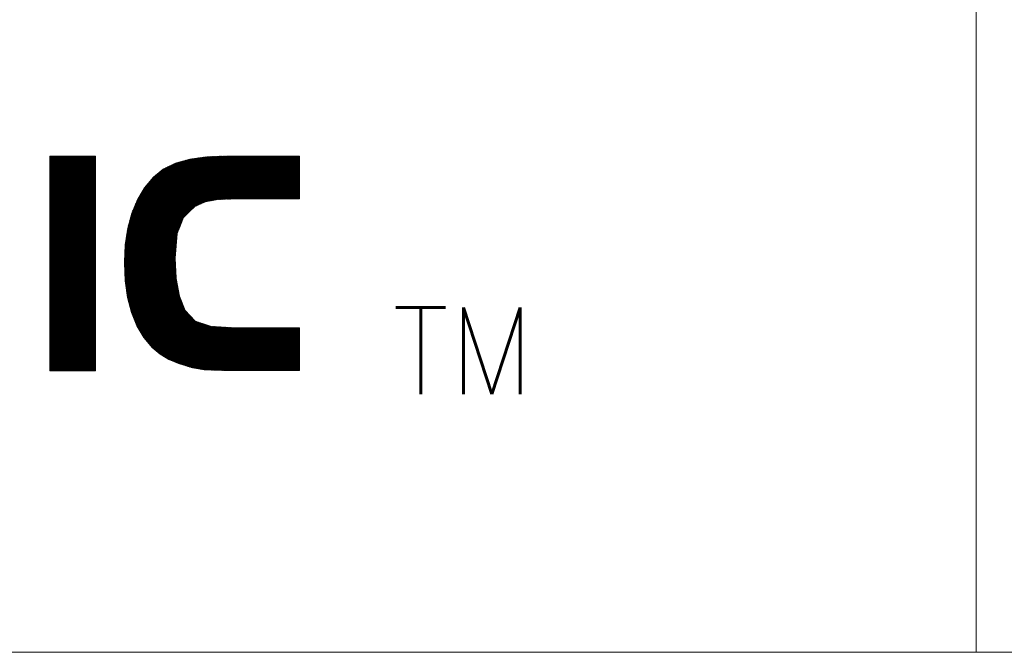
# Model space of a CAD drawing. Header units: millimetres. Extents: x 4 to 415, y -8563 to 292.
# Tile 199 of 256: x 273 to 296, y 5 to 20. Entities that reach past the tile are written whole.
import ezdxf

# ---------------------------------------------------------------- set-up
doc = ezdxf.new("R2010")
doc.units = ezdxf.units.MM
doc.layers.add('256', color=7, linetype='Continuous')
doc.styles.add('blockfont', font='simplex.shx')

# ---------------------------------------------------------------- blocks, each defined once
blk = doc.blocks.new('HATCH9')
at = {"color": 5, "lineweight": 13}
for p, q in [((275.301735, 14.024752), (277.765933, 16.48895)), ((275.301761, 14.01247), (277.778241, 16.48895)), ((275.302282, 14.000682), (277.790549, 16.48895)), ((275.302317, 14.037642), (277.753625, 16.48895)), ((275.302803, 13.988895), (277.802858, 16.48895)), ((275.302898, 14.050531), (277.741317, 16.48895)), ((275.303324, 13.977108), (277.815166, 16.48895)), ((275.303479, 14.06342), (277.729009, 16.48895)), ((275.303845, 13.965321), (277.827474, 16.48895)), ((275.30406, 14.07631), (277.7167, 16.48895)), ((275.304366, 13.953534), (277.839782, 16.48895)), ((275.304642, 14.089199), (277.704392, 16.48895)), ((275.304887, 13.941746), (277.85209, 16.48895)), ((275.305223, 14.102089), (277.692084, 16.48895)), ((275.305408, 13.929959), (277.864398, 16.48895)), ((275.305804, 14.114978), (277.679776, 16.48895)), ((275.305929, 13.918172), (277.876707, 16.48895)), ((275.306385, 14.127868), (277.667468, 16.48895)), ((275.30645, 13.906385), (277.889015, 16.48895)), ((275.306967, 14.140757), (277.654853, 16.488644)), ((275.306971, 13.894598), (277.901323, 16.48895)), ((275.307491, 13.88281), (277.913631, 16.48895)), ((275.307548, 14.153646), (277.642037, 16.488136)), ((275.308012, 13.871023), (277.925939, 16.48895)), ((275.308129, 14.166536), (277.629221, 16.487628)), ((275.308533, 13.859236), (277.938247, 16.48895)), ((275.30871, 14.179425), (277.616405, 16.48712)), ((275.309054, 13.847449), (277.950555, 16.48895)), ((275.309292, 14.192315), (277.603589, 16.486612)), ((275.309575, 13.835662), (277.962864, 16.48895)), ((275.309873, 14.205204), (277.590773, 16.486104)), ((275.310096, 13.823875), (277.975172, 16.48895)), ((275.310454, 14.218094), (277.577957, 16.485596)), ((275.310617, 13.812087), (277.98748, 16.48895)), ((275.311035, 14.230983), (277.56514, 16.485088)), ((275.311138, 13.8003), (277.999788, 16.48895)), ((275.311617, 14.243872), (277.552324, 16.48458)), ((275.311659, 13.788513), (278.012096, 16.48895)), ((275.31218, 13.776726), (278.024404, 16.48895)), ((275.312198, 14.256762), (277.539508, 16.484072)), ((275.312701, 13.764939), (278.036713, 16.48895)), ((275.312779, 14.269651), (277.526692, 16.483564)), ((275.313222, 13.753151), (278.049021, 16.48895)), ((275.313361, 14.282541), (277.513876, 16.483056)), ((275.313743, 13.741364), (278.061329, 16.48895)), ((275.313942, 14.29543), (277.50106, 16.482548)), ((275.314264, 13.729577), (278.073637, 16.48895)), ((275.314523, 14.30832), (277.488244, 16.48204)), ((275.314785, 13.71779), (278.085945, 16.48895)), ((275.315104, 14.321209), (277.475428, 16.481532)), ((275.315686, 14.334098), (277.462611, 16.481024)), ((275.316267, 14.346988), (277.449795, 16.480516)), ((275.316848, 14.359877), (277.436979, 16.480008)), ((275.317429, 14.372767), (277.424163, 16.4795)), ((275.318011, 14.385656), (277.411347, 16.478992)), ((275.318592, 14.398546), (277.398531, 16.478484)), ((275.319173, 14.411435), (277.385715, 16.477976)), ((275.319754, 14.424324), (277.372898, 16.477468)), ((275.320842, 14.437721), (277.360082, 16.47696)), ((275.322969, 14.452155), (277.347266, 16.476452)), ((275.325095, 14.466589), (277.33445, 16.475945)), ((275.327221, 14.481024), (277.321634, 16.475437)), ((275.329347, 14.495458), (277.308818, 16.474929)), ((275.331473, 14.509892), (277.296002, 16.474421)), ((275.3336, 14.524327), (277.283186, 16.473913)), ((275.335726, 14.538761), (277.270369, 16.473405)), ((275.337852, 14.553195), (277.257553, 16.472897)), ((275.339978, 14.56763), (277.244737, 16.472389)), ((275.342104, 14.582064), (277.231921, 16.471881)), ((275.344231, 14.596498), (277.219105, 16.471373)), ((275.346357, 14.610933), (277.205147, 16.469723)), ((275.348483, 14.625367), (277.190845, 16.467729)), ((275.350609, 14.639802), (277.176542, 16.465735)), ((275.352735, 14.654236), (277.16224, 16.46374)), ((275.354862, 14.66867), (277.147937, 16.461746)), ((275.356988, 14.683105), (277.133635, 16.459752)), ((275.359114, 14.697539), (277.119332, 16.457757)), ((275.36124, 14.711973), (277.10503, 16.455763)), ((275.363366, 14.726408), (277.090727, 16.453769)), ((275.365493, 14.740842), (277.076425, 16.451774)), ((275.367619, 14.755276), (277.062122, 16.44978)), ((275.369745, 14.769711), (277.04782, 16.447786)), ((275.371871, 14.784145), (277.033517, 16.445791)), ((275.373997, 14.79858), (277.019215, 16.443797)), ((275.376124, 14.813014), (277.004912, 16.441803)), ((275.380566, 14.829764), (276.99061, 16.439808)), ((275.385095, 14.846601), (276.976307, 16.437814)), ((275.389624, 14.863438), (276.962005, 16.43582)), ((275.394152, 14.880275), (276.947703, 16.433826)), ((275.398681, 14.897112), (276.9334, 16.431831)), ((275.40321, 14.913949), (276.919098, 16.429837)), ((275.407739, 14.930786), (276.904795, 16.427843)), ((275.412268, 14.947623), (276.890493, 16.425848)), ((275.416796, 14.96446), (276.87619, 16.423854)), ((275.421325, 14.981297), (276.861888, 16.42186)), ((275.425854, 14.998134), (276.847585, 16.419865)), ((275.430383, 15.014971), (276.833283, 16.417871)), ((275.434912, 15.031808), (276.818326, 16.415222)), ((275.43944, 15.048645), (276.801243, 16.410448)), ((275.443969, 15.065482), (276.78416, 16.405673)), ((275.448498, 15.082319), (276.767078, 16.400898)), ((276.914744, 15.305441), (278.098253, 16.48895)), ((276.954167, 15.332555), (278.110562, 16.48895)), ((276.976876, 15.342957), (278.12287, 16.48895)), ((276.999586, 15.353358), (278.135178, 16.48895)), ((277.022295, 15.363759), (278.147486, 16.48895)), ((277.045004, 15.37416), (278.159794, 16.48895)), ((277.067714, 15.384561), (278.172102, 16.48895)), ((277.090423, 15.394962), (278.184411, 16.48895)), ((277.113132, 15.405364), (278.196719, 16.48895)), ((277.135842, 15.415765), (278.209027, 16.48895)), ((277.158551, 15.426166), (278.221335, 16.48895)), ((277.177488, 15.432795), (278.233643, 16.48895)), ((277.192585, 15.435584), (278.245951, 16.48895)), ((277.207682, 15.438372), (278.25826, 16.48895)), ((277.222779, 15.441161), (278.270568, 16.48895)), ((277.237876, 15.44395), (278.282876, 16.48895)), ((277.252973, 15.446739), (278.295184, 16.48895)), ((277.268069, 15.449527), (278.307492, 16.48895)), ((277.283166, 15.452316), (278.3198, 16.48895)), ((277.298263, 15.455105), (278.332109, 16.48895)), ((277.31336, 15.457893), (278.344417, 16.48895)), ((277.328457, 15.460682), (278.356725, 16.48895)), ((277.343554, 15.463471), (278.369033, 16.48895)), ((277.358651, 15.46626), (278.381341, 16.48895)), ((277.373748, 15.469048), (278.393649, 16.48895)), ((277.388844, 15.471837), (278.405957, 16.48895)), ((277.403941, 15.474626), (278.418266, 16.48895)), ((277.419038, 15.477414), (278.430574, 16.48895)), ((277.434135, 15.480203), (278.442882, 16.48895)), ((277.448829, 15.482589), (278.45519, 16.48895)), ((277.461623, 15.483074), (278.467498, 16.48895)), ((277.474416, 15.48356), (278.479806, 16.48895)), ((277.48721, 15.484045), (278.492115, 16.48895)), ((277.500004, 15.484531), (278.504423, 16.48895)), ((277.512797, 15.485016), (278.516731, 16.48895)), ((277.525591, 15.485502), (278.529039, 16.48895)), ((277.538384, 15.485987), (278.541347, 16.48895)), ((277.551178, 15.486473), (278.553655, 16.48895)), ((277.563972, 15.486958), (278.565964, 16.48895)), ((277.576765, 15.487444), (278.578272, 16.48895)), ((277.589559, 15.487929), (278.59058, 16.48895)), ((277.602353, 15.488414), (278.602888, 16.48895)), ((277.615146, 15.4889), (278.615196, 16.48895)), ((277.62794, 15.489385), (278.627504, 16.48895)), ((277.640733, 15.489871), (278.639813, 16.48895)), ((277.653527, 15.490356), (278.652121, 16.48895)), ((277.666321, 15.490842), (278.664429, 16.48895)), ((277.679114, 15.491327), (278.676737, 16.48895)), ((277.691908, 15.491813), (278.689045, 16.48895)), ((277.704702, 15.492298), (278.701353, 16.48895)), ((277.717495, 15.492784), (278.713662, 16.48895)), ((277.730289, 15.493269), (278.72597, 16.48895)), ((277.743082, 15.493755), (278.738278, 16.48895)), ((277.755876, 15.49424), (278.750586, 16.48895)), ((277.76867, 15.494726), (278.762894, 16.48895)), ((277.781463, 15.495211), (278.775202, 16.48895)), ((277.793837, 15.495276), (278.787511, 16.48895)), ((277.806145, 15.495276), (278.799819, 16.48895)), ((277.818453, 15.495276), (278.812127, 16.48895)), ((277.830761, 15.495276), (278.824435, 16.48895)), ((277.843069, 15.495276), (278.836743, 16.48895)), ((277.855377, 15.495276), (278.849051, 16.48895)), ((277.867686, 15.495276), (278.86136, 16.48895)), ((277.879994, 15.495276), (278.873668, 16.48895)), ((277.892302, 15.495276), (278.885976, 16.48895)), ((277.90461, 15.495276), (278.898284, 16.48895)), ((277.916918, 15.495276), (278.910592, 16.48895)), ((277.929226, 15.495276), (278.9229, 16.48895)), ((277.941534, 15.495276), (278.935208, 16.48895)), ((277.953843, 15.495276), (278.947517, 16.48895)), ((277.966151, 15.495276), (278.959825, 16.48895)), ((277.978459, 15.495276), (278.972133, 16.48895)), ((277.990767, 15.495276), (278.984441, 16.48895)), ((278.003075, 15.495276), (278.996749, 16.48895)), ((278.015383, 15.495276), (279.009057, 16.48895)), ((278.027692, 15.495276), (279.021366, 16.48895)), ((278.04, 15.495276), (279.033674, 16.48895)), ((278.052308, 15.495276), (279.045982, 16.48895)), ((278.064616, 15.495276), (279.05829, 16.48895)), ((278.076924, 15.495276), (279.070598, 16.48895)), ((278.089232, 15.495276), (279.082906, 16.48895)), ((278.101541, 15.495276), (279.095215, 16.48895)), ((278.113849, 15.495276), (279.107523, 16.48895)), ((278.126157, 15.495276), (279.119831, 16.48895)), ((278.138465, 15.495276), (279.132139, 16.48895)), ((278.150773, 15.495276), (279.144447, 16.48895)), ((278.163081, 15.495276), (279.156755, 16.48895)), ((278.17539, 15.495276), (279.169064, 16.48895)), ((278.187698, 15.495276), (279.181372, 16.48895)), ((278.200006, 15.495276), (279.19368, 16.48895)), ((278.212314, 15.495276), (279.205988, 16.48895)), ((278.224622, 15.495276), (279.218296, 16.48895)), ((278.23693, 15.495276), (279.230604, 16.48895)), ((278.249239, 15.495276), (279.242913, 16.48895)), ((278.261547, 15.495276), (279.255221, 16.48895)), ((278.273855, 15.495276), (279.267529, 16.48895)), ((278.286163, 15.495276), (279.279837, 16.48895)), ((278.298471, 15.495276), (279.292145, 16.48895)), ((278.310779, 15.495276), (279.304453, 16.48895)), ((278.323088, 15.495276), (279.316762, 16.48895)), ((278.335396, 15.495276), (279.32907, 16.48895)), ((278.347704, 15.495276), (279.341378, 16.48895)), ((278.360012, 15.495276), (279.351575, 16.486839)), ((278.37232, 15.495276), (279.351575, 16.474531)), ((278.384628, 15.495276), (279.351575, 16.462223)), ((278.396936, 15.495276), (279.351575, 16.449915)), ((278.409245, 15.495276), (279.351575, 16.437606)), ((278.421553, 15.495276), (279.351575, 16.425298)), ((278.433861, 15.495276), (279.351575, 16.41299)), ((278.446169, 15.495276), (279.351575, 16.400682)), ((275.453027, 15.099156), (276.749995, 16.396124)), ((275.457556, 15.115993), (276.732912, 16.391349)), ((275.462084, 15.13283), (276.715829, 16.386575)), ((275.466613, 15.149667), (276.698746, 16.3818)), ((275.472638, 15.168), (276.681664, 16.377025)), ((275.481434, 15.189104), (276.664581, 16.372251)), ((275.49023, 15.210208), (276.647498, 16.367476)), ((275.499025, 15.231312), (276.630415, 16.362701)), ((275.507821, 15.252415), (276.613332, 16.357927)), ((275.516617, 15.273519), (276.59625, 16.353152)), ((275.525412, 15.294623), (276.579167, 16.348378)), ((275.534208, 15.315727), (276.562084, 16.343603)), ((275.543004, 15.336831), (276.545001, 16.338828)), ((275.5518, 15.357935), (276.527918, 16.334054)), ((275.560595, 15.379039), (276.510836, 16.329279)), ((275.569391, 15.400143), (276.493753, 16.324504)), ((275.578187, 15.421246), (276.474186, 16.317246)), ((275.586982, 15.44235), (276.450264, 16.305632)), ((275.595778, 15.463454), (276.426343, 16.294019)), ((275.609319, 15.489303), (276.402421, 16.282405)), ((275.62777, 15.520062), (276.378499, 16.270792)), ((275.64622, 15.550821), (276.354578, 16.259178)), ((275.664671, 15.58158), (276.330656, 16.247565)), ((275.683121, 15.612338), (276.306735, 16.235952)), ((275.701572, 15.643097), (276.282813, 16.224338)), ((275.720023, 15.673856), (276.258891, 16.212725)), ((275.738473, 15.704615), (276.23497, 16.201111)), ((275.756924, 15.735373), (276.211048, 16.189498)), ((278.458477, 15.495276), (279.351575, 16.388374)), ((278.470785, 15.495276), (279.351575, 16.376066)), ((278.483094, 15.495276), (279.351575, 16.363757)), ((278.495402, 15.495276), (279.351575, 16.351449)), ((278.50771, 15.495276), (279.351575, 16.339141)), ((278.520018, 15.495276), (279.351575, 16.326833)), ((278.532326, 15.495276), (279.351575, 16.314525)), ((278.544634, 15.495276), (279.351575, 16.302217)), ((278.556943, 15.495276), (279.351575, 16.289908)), ((278.569251, 15.495276), (279.351575, 16.2776)), ((278.581559, 15.495276), (279.351575, 16.265292)), ((278.593867, 15.495276), (279.351575, 16.252984)), ((278.606175, 15.495276), (279.351575, 16.240676)), ((278.618483, 15.495276), (279.351575, 16.228368)), ((278.630792, 15.495276), (279.351575, 16.216059)), ((278.6431, 15.495276), (279.351575, 16.203751)), ((278.655408, 15.495276), (279.351575, 16.191443)), ((278.667716, 15.495276), (279.351575, 16.179135)), ((275.791912, 15.78267), (276.166056, 16.156814)), ((275.853174, 15.85624), (276.101123, 16.104189)), ((275.914436, 15.92981), (276.03619, 16.051564)), ((278.680024, 15.495276), (279.351575, 16.166827)), ((278.692332, 15.495276), (279.351575, 16.154519)), ((278.704641, 15.495276), (279.351575, 16.14221)), ((278.716949, 15.495276), (279.351575, 16.129902)), ((278.729257, 15.495276), (279.351575, 16.117594)), ((278.741565, 15.495276), (279.351575, 16.105286)), ((278.753873, 15.495276), (279.351575, 16.092978)), ((278.766181, 15.495276), (279.351575, 16.08067)), ((278.77849, 15.495276), (279.351575, 16.068361)), ((278.790798, 15.495276), (279.351575, 16.056053)), ((278.803106, 15.495276), (279.351575, 16.043745)), ((278.815414, 15.495276), (279.351575, 16.031437)), ((278.827722, 15.495276), (279.351575, 16.019129)), ((278.84003, 15.495276), (279.351575, 16.006821)), ((278.852338, 15.495276), (279.351575, 15.994513)), ((278.864647, 15.495276), (279.351575, 15.982204)), ((278.876955, 15.495276), (279.351575, 15.969896)), ((278.889263, 15.495276), (279.351575, 15.957588)), ((278.901571, 15.495276), (279.351575, 15.94528)), ((278.913879, 15.495276), (279.351575, 15.932972)), ((278.926187, 15.495276), (279.351575, 15.920664)), ((278.938496, 15.495276), (279.351575, 15.908355)), ((278.950804, 15.495276), (279.351575, 15.896047)), ((278.963112, 15.495276), (279.351575, 15.883739)), ((278.97542, 15.495276), (279.351575, 15.871431)), ((278.987728, 15.495276), (279.351575, 15.859123)), ((279.000036, 15.495276), (279.351575, 15.846815)), ((279.012345, 15.495276), (279.351575, 15.834506)), ((279.024653, 15.495276), (279.351575, 15.822198)), ((279.036961, 15.495276), (279.351575, 15.80989)), ((279.049269, 15.495276), (279.351575, 15.797582)), ((279.061577, 15.495276), (279.351575, 15.785274)), ((279.073885, 15.495276), (279.351575, 15.772966)), ((279.086194, 15.495276), (279.351575, 15.760657)), ((279.098502, 15.495276), (279.351575, 15.748349)), ((279.11081, 15.495276), (279.351575, 15.736041)), ((279.123118, 15.495276), (279.351575, 15.723733)), ((279.135426, 15.495276), (279.351575, 15.711425)), ((279.147734, 15.495276), (279.351575, 15.699117)), ((279.160043, 15.495276), (279.351575, 15.686808)), ((279.172351, 15.495276), (279.351575, 15.6745)), ((279.184659, 15.495276), (279.351575, 15.662192)), ((279.196967, 15.495276), (279.351575, 15.649884)), ((279.209275, 15.495276), (279.351575, 15.637576)), ((279.221583, 15.495276), (279.351575, 15.625268)), ((279.233892, 15.495276), (279.351575, 15.612959)), ((279.2462, 15.495276), (279.351575, 15.600651)), ((279.258508, 15.495276), (279.351575, 15.588343)), ((279.270816, 15.495276), (279.351575, 15.576035)), ((279.283124, 15.495276), (279.351575, 15.563727)), ((279.295432, 15.495276), (279.351575, 15.551419)), ((279.30774, 15.495276), (279.351575, 15.539111)), ((279.320049, 15.495276), (279.351575, 15.526802)), ((279.332357, 15.495276), (279.351575, 15.514494)), ((275.315306, 13.706003), (276.66081, 15.051506)), ((275.315827, 13.694215), (276.652696, 15.031084)), ((275.316348, 13.682428), (276.644581, 15.010662)), ((275.316869, 13.670641), (276.636467, 14.990239)), ((275.31739, 13.658854), (276.628353, 14.969817)), ((275.317911, 13.647067), (276.620239, 14.949394)), ((275.318432, 13.635279), (276.612125, 14.928972)), ((275.318953, 13.623492), (276.60401, 14.90855)), ((275.319474, 13.611705), (276.595896, 14.888127)), ((275.319995, 13.599918), (276.587782, 14.867705)), ((275.321494, 13.589109), (276.579668, 14.847283)), ((275.323036, 13.578343), (276.571553, 14.82686)), ((275.324579, 13.567577), (276.563439, 14.806438)), ((275.326121, 13.556812), (276.555325, 14.786016)), ((275.327664, 13.546046), (276.547211, 14.765593)), ((275.329207, 13.535281), (276.539097, 14.745171)), ((275.330749, 13.524515), (276.530982, 14.724748)), ((275.332292, 13.513749), (276.522868, 14.704326)), ((275.333834, 13.502984), (276.519121, 14.688271)), ((275.335377, 13.492218), (276.51804, 14.674881)), ((275.336919, 13.481453), (276.516958, 14.661492)), ((275.338462, 13.470687), (276.515877, 14.648102)), ((275.340004, 13.459921), (276.514795, 14.634712)), ((275.341547, 13.449156), (276.513714, 14.621323)), ((275.343089, 13.43839), (276.512632, 14.607933)), ((275.344632, 13.427625), (276.511551, 14.594543)), ((275.346175, 13.416859), (276.510469, 14.581154)), ((275.347717, 13.406093), (276.509388, 14.567764)), ((275.34926, 13.395328), (276.508306, 14.554374)), ((275.350802, 13.384562), (276.507225, 14.540985)), ((275.352345, 13.373796), (276.506143, 14.527595)), ((275.353887, 13.363031), (276.505062, 14.514205)), ((275.35543, 13.352265), (276.50398, 14.500816)), ((275.356972, 13.3415), (276.502899, 14.487426)), ((275.358515, 13.330734), (276.501817, 14.474036)), ((275.360058, 13.319968), (276.500736, 14.460647)), ((275.3616, 13.309203), (276.499654, 14.447257)), ((275.363143, 13.298437), (276.498573, 14.433867)), ((275.364685, 13.287672), (276.497491, 14.420478)), ((275.366228, 13.276906), (276.49641, 14.407088)), ((275.36777, 13.26614), (276.495328, 14.393698)), ((275.369313, 13.255375), (276.494247, 14.380309)), ((275.370855, 13.244609), (276.493165, 14.366919)), ((275.372398, 13.233844), (276.492084, 14.35353)), ((275.373941, 13.223078), (276.491002, 14.34014)), ((275.375735, 13.212564), (276.489921, 14.32675)), ((275.378285, 13.202806), (276.488839, 14.313361)), ((275.380834, 13.193047), (276.487758, 14.299971)), ((275.383384, 13.183288), (276.486676, 14.286581)), ((275.385933, 13.17353), (276.485595, 14.273192)), ((275.388483, 13.163771), (276.484513, 14.259802)), ((275.391032, 13.154013), (276.483432, 14.246412)), ((275.393582, 13.144254), (276.48235, 14.233023)), ((275.396131, 13.134495), (276.481269, 14.219633)), ((275.398681, 13.124737), (276.480187, 14.206243)), ((275.40123, 13.114978), (276.479106, 14.192854)), ((275.40378, 13.105219), (276.478024, 14.179464)), ((275.406329, 13.095461), (276.476943, 14.166074)), ((275.408879, 13.085702), (276.475861, 14.152685)), ((275.411428, 13.075943), (276.47478, 14.139295)), ((275.413978, 13.066185), (276.473698, 14.125905)), ((275.416527, 13.056426), (276.473893, 14.113792)), ((275.419077, 13.046667), (276.474545, 14.102135)), ((275.421626, 13.036909), (276.475197, 14.090479)), ((275.424176, 13.02715), (276.475849, 14.078823)), ((275.426725, 13.017391), (276.476501, 14.067167)), ((275.429275, 13.007633), (276.477153, 14.055511)), ((275.431824, 12.997874), (276.477805, 14.043855)), ((275.434374, 12.988115), (276.478457, 14.032199)), ((275.436923, 12.978357), (276.479109, 14.020543)), ((275.439473, 12.968598), (276.479761, 14.008887)), ((275.442022, 12.95884), (276.480413, 13.99723)), ((275.444572, 12.949081), (276.481065, 13.985574)), ((275.447122, 12.939322), (276.481717, 13.973918)), ((275.449671, 12.929564), (276.482369, 13.962262)), ((275.452221, 12.919805), (276.483022, 13.950606)), ((275.45477, 12.910046), (276.483674, 13.93895)), ((275.45732, 12.900288), (276.484326, 13.927294)), ((275.459869, 12.890529), (276.484978, 13.915638)), ((275.462419, 12.88077), (276.48563, 13.903981)), ((275.464968, 12.871012), (276.486282, 13.892325)), ((275.468138, 12.861873), (276.486934, 13.880669)), ((275.471694, 12.853122), (276.487586, 13.869013)), ((275.475251, 12.84437), (276.488238, 13.857357)), ((275.478808, 12.835619), (276.48889, 13.845701)), ((275.482365, 12.826867), (276.489542, 13.834045)), ((275.485921, 12.818116), (276.490194, 13.822389)), ((275.489478, 12.809365), (276.490846, 13.810732)), ((275.493035, 12.800613), (276.491498, 13.799076)), ((275.496592, 12.791862), (276.49215, 13.78742)), ((275.500148, 12.78311), (276.492802, 13.775764)), ((275.503705, 12.774359), (276.493454, 13.764108)), ((275.507262, 12.765607), (276.494106, 13.752452)), ((275.510819, 12.756856), (276.494758, 13.740796)), ((275.514375, 12.748105), (276.49541, 13.72914)), ((275.517932, 12.739353), (276.496062, 13.717484)), ((275.521489, 12.730602), (276.496714, 13.705827)), ((275.525045, 12.72185), (276.497366, 13.694171)), ((275.528602, 12.713099), (276.498018, 13.682515)), ((275.532159, 12.704347), (276.498671, 13.670859)), ((275.535716, 12.695596), (276.499323, 13.659203)), ((275.539272, 12.686845), (276.500396, 13.647968)), ((275.542829, 12.678093), (276.502354, 13.637618)), ((275.546386, 12.669342), (276.504311, 13.627267)), ((275.549943, 12.66059), (276.506268, 13.616916)), ((275.553499, 12.651839), (276.508226, 13.606565)), ((275.557056, 12.643087), (276.510183, 13.596215)), ((275.560613, 12.634336), (276.512141, 13.585864)), ((275.56417, 12.625585), (276.514098, 13.575513)), ((275.567726, 12.616833), (276.516055, 13.565162)), ((275.571283, 12.608082), (276.518013, 13.554811)), ((275.57484, 12.59933), (276.51997, 13.544461)), ((275.578396, 12.590579), (276.521927, 13.53411)), ((275.581953, 12.581827), (276.523885, 13.523759)), ((275.58551, 12.573076), (276.525842, 13.513408)), ((275.589067, 12.564325), (276.5278, 13.503058)), ((275.592883, 12.555833), (276.529757, 13.492707)), ((275.597466, 12.548107), (276.531714, 13.482356)), ((275.602048, 12.540381), (276.533672, 13.472005)), ((275.60663, 12.532655), (276.535629, 13.461654)), ((275.611212, 12.524929), (276.537587, 13.451304)), ((275.615795, 12.517204), (276.539544, 13.440953)), ((275.620377, 12.509478), (276.541501, 13.430602)), ((275.624959, 12.501752), (276.543459, 13.420251)), ((275.629541, 12.494026), (276.545416, 13.409901)), ((275.634124, 12.4863), (276.547373, 13.39955)), ((275.638706, 12.478574), (276.549331, 13.389199)), ((275.643288, 12.470848), (276.551288, 13.378848)), ((275.64787, 12.463122), (276.553246, 13.368497)), ((275.652453, 12.455396), (276.555203, 13.358147)), ((275.657035, 12.44767), (276.55716, 13.347796)), ((275.661617, 12.439944), (276.559118, 13.337445)), ((275.666199, 12.432219), (276.561075, 13.327094)), ((275.670782, 12.424493), (276.563033, 13.316743)), ((275.675364, 12.416767), (276.56499, 13.306393)), ((275.679946, 12.409041), (276.566947, 13.296042)), ((275.684528, 12.401315), (276.568905, 13.285691)), ((275.689111, 12.393589), (276.570862, 13.27534)), ((275.693693, 12.385863), (276.572819, 13.26499)), ((275.698275, 12.378137), (276.574777, 13.254639)), ((275.702858, 12.370411), (276.576734, 13.244288)), ((275.70744, 12.362685), (276.579781, 13.235027)), ((275.712022, 12.35496), (276.583216, 13.226153)), ((275.716604, 12.347234), (276.58665, 13.21728)), ((275.721187, 12.339508), (276.590085, 13.208406)), ((275.725769, 12.331782), (276.59352, 13.199533)), ((275.730351, 12.324056), (276.596954, 13.190659)), ((275.734933, 12.31633), (276.600389, 13.181786)), ((275.739516, 12.308604), (276.603824, 13.172912)), ((275.744098, 12.300878), (276.607258, 13.164039)), ((275.74868, 12.293152), (276.610693, 13.155165)), ((275.753645, 12.285809), (276.614128, 13.146292)), ((275.75929, 12.279145), (276.617563, 13.137418)), ((275.764934, 12.272482), (276.620997, 13.128545)), ((275.770579, 12.265818), (276.624432, 13.119671)), ((275.776223, 12.259155), (276.627867, 13.110798)), ((275.781868, 12.252491), (276.631301, 13.101924)), ((275.787512, 12.245827), (276.634736, 13.093051)), ((275.793157, 12.239164), (276.638171, 13.084177)), ((275.798801, 12.2325), (276.641605, 13.075304)), ((275.804446, 12.225837), (276.64504, 13.066431)), ((275.810091, 12.219173), (276.648475, 13.057557)), ((275.815735, 12.212509), (276.651909, 13.048684)), ((275.82138, 12.205846), (276.655344, 13.03981)), ((275.827024, 12.199182), (276.658779, 13.030937)), ((275.832669, 12.192519), (276.662213, 13.022063)), ((275.838313, 12.185855), (276.665648, 13.01319)), ((275.843958, 12.179191), (276.669083, 13.004316)), ((275.849602, 12.172528), (276.672517, 12.995443)), ((275.855247, 12.165864), (276.675952, 12.986569)), ((275.860892, 12.159201), (276.679387, 12.977696)), ((275.866536, 12.152537), (276.682821, 12.968822)), ((275.872181, 12.145873), (276.686256, 12.959949)), ((275.877825, 12.13921), (276.689691, 12.951075)), ((275.88347, 12.132546), (276.693125, 12.942202)), ((275.889114, 12.125882), (276.69656, 12.933328)), ((275.894759, 12.119219), (276.699995, 12.924455)), ((275.900403, 12.112555), (276.703543, 12.915695)), ((275.906048, 12.105892), (276.709532, 12.909376)), ((275.911693, 12.099228), (276.715521, 12.903057)), ((275.917337, 12.092564), (276.721511, 12.896738)), ((275.922982, 12.085901), (276.7275, 12.890419)), ((275.928626, 12.079237), (276.733489, 12.8841)), ((275.934271, 12.072574), (276.739479, 12.877781)), ((275.939915, 12.06591), (276.745468, 12.871463)), ((275.945688, 12.059375), (276.751457, 12.865144)), ((275.952303, 12.053681), (276.757447, 12.858825)), ((275.958917, 12.047988), (276.763436, 12.852506)), ((275.965532, 12.042294), (276.769425, 12.846187)), ((275.972147, 12.036601), (276.775414, 12.839868)), ((275.978761, 12.030907), (276.781404, 12.833549)), ((275.985376, 12.025214), (276.787393, 12.827231)), ((275.991991, 12.01952), (276.793382, 12.820912)), ((275.998605, 12.013827), (276.799372, 12.814593)), ((276.00522, 12.008133), (276.805361, 12.808274)), ((276.011835, 12.00244), (276.81135, 12.801955)), ((276.018449, 11.996746), (276.81734, 12.795636)), ((276.025064, 11.991053), (276.823329, 12.789318)), ((276.031679, 11.985359), (276.829318, 12.782999)), ((276.038293, 11.979666), (276.835308, 12.77668)), ((276.044908, 11.973972), (276.841297, 12.770361)), ((276.051523, 11.968279), (276.847286, 12.764042)), ((276.058137, 11.962585), (276.853275, 12.757723)), ((276.064752, 11.956892), (276.859265, 12.751404)), ((276.071367, 11.951198), (276.865254, 12.745086)), ((276.077981, 11.945505), (276.871243, 12.738767)), ((276.084596, 11.939811), (276.877233, 12.732448)), ((276.091211, 11.934118), (276.883222, 12.726129)), ((276.097825, 11.928424), (276.889211, 12.71981)), ((276.10444, 11.922731), (276.895201, 12.713491)), ((276.111055, 11.917037), (276.90119, 12.707172)), ((276.117669, 11.911344), (276.907179, 12.700854)), ((276.124284, 11.90565), (276.913169, 12.694535)), ((276.131484, 11.900542), (276.919158, 12.688216)), ((276.139098, 11.895848), (276.925147, 12.681897)), ((276.146713, 11.891154), (276.931136, 12.675578)), ((276.154327, 11.88646), (276.937126, 12.669259)), ((276.161941, 11.881766), (276.944819, 12.664645)), ((276.169555, 11.877073), (276.954102, 12.661619)), ((276.17717, 11.872379), (276.963385, 12.658594)), ((276.184784, 11.867685), (276.972668, 12.655569)), ((276.192398, 11.862991), (276.981951, 12.652544)), ((276.200012, 11.858297), (276.991234, 12.649518)), ((276.207627, 11.853603), (277.000517, 12.646493)), ((276.215241, 11.848909), (277.0098, 12.643468)), ((276.222855, 11.844215), (277.019082, 12.640442)), ((276.230469, 11.839521), (277.028365, 12.637417)), ((276.238084, 11.834827), (277.037648, 12.634392)), ((276.245698, 11.830133), (277.046931, 12.631367)), ((276.253312, 11.825439), (277.056214, 12.628341)), ((276.260926, 11.820745), (277.065497, 12.625316)), ((276.26854, 11.816052), (277.07478, 12.622291)), ((276.276155, 11.811358), (277.084063, 12.619266)), ((276.283769, 11.806664), (277.093346, 12.61624)), ((276.291383, 11.80197), (277.102629, 12.613215)), ((276.298997, 11.797276), (277.111911, 12.61019)), ((276.306612, 11.792582), (277.121194, 12.607165)), ((276.314226, 11.787888), (277.130477, 12.604139)), ((276.32184, 11.783194), (277.13976, 12.601114)), ((276.329454, 11.7785), (277.149043, 12.598089)), ((276.338169, 11.774906), (277.158326, 12.595063)), ((276.346905, 11.771334), (277.167609, 12.592038)), ((276.355641, 11.767762), (277.176892, 12.589013)), ((276.364377, 11.764191), (277.186175, 12.585988)), ((276.373114, 11.760619), (277.195457, 12.582962)), ((276.38185, 11.757047), (277.20474, 12.579937)), ((276.390586, 11.753475), (277.214023, 12.576912)), ((276.399323, 11.749903), (277.223306, 12.573887)), ((276.408059, 11.746331), (277.232589, 12.570861)), ((276.416795, 11.742759), (277.241872, 12.567836)), ((276.425531, 11.739187), (277.251155, 12.564811)), ((276.434268, 11.735615), (277.260438, 12.561786)), ((276.443004, 11.732044), (277.269721, 12.55876)), ((276.45174, 11.728472), (277.279004, 12.555735)), ((276.460476, 11.7249), (277.288286, 12.55271)), ((276.469213, 11.721328), (277.297569, 12.549685)), ((276.477949, 11.717756), (277.306852, 12.546659)), ((276.486685, 11.714184), (277.317453, 12.544952)), ((276.495421, 11.710612), (277.329049, 12.54424)), ((276.504158, 11.70704), (277.340645, 12.543528)), ((276.512894, 11.703468), (277.352241, 12.542815)), ((276.52163, 11.699896), (277.363837, 12.542103)), ((276.530367, 11.696325), (277.375433, 12.541391)), ((276.539103, 11.692753), (277.387029, 12.540678)), ((276.547839, 11.689181), (277.398625, 12.539966)), ((276.556765, 11.685798), (277.41022, 12.539254)), ((276.566093, 11.682818), (277.421816, 12.538542)), ((276.575421, 11.679838), (277.433412, 12.537829)), ((276.584748, 11.676858), (277.445008, 12.537117)), ((276.594076, 11.673877), (277.456604, 12.536405)), ((276.603404, 11.670897), (277.4682, 12.535693)), ((276.612732, 11.667917), (277.479796, 12.53498)), ((276.62206, 11.664937), (277.491392, 12.534268)), ((276.631388, 11.661957), (277.502988, 12.533556)), ((276.640716, 11.658976), (277.514583, 12.532844)), ((276.650044, 11.655996), (277.526179, 12.532131)), ((276.659372, 11.653016), (277.537775, 12.531419)), ((276.6687, 11.650036), (277.549371, 12.530707)), ((276.678028, 11.647056), (277.560967, 12.529995)), ((276.687356, 11.644076), (277.572563, 12.529282)), ((276.696684, 11.641095), (277.584159, 12.52857)), ((276.706012, 11.638115), (277.595755, 12.527858)), ((276.71534, 11.635135), (277.607351, 12.527145)), ((276.724668, 11.632155), (277.618947, 12.526433)), ((276.733996, 11.629175), (277.630542, 12.525721)), ((276.743324, 11.626194), (277.642138, 12.525009)), ((276.752652, 11.623214), (277.653734, 12.524296)), ((276.76198, 11.620234), (277.66533, 12.523584)), ((276.771308, 11.617254), (277.676926, 12.522872)), ((276.780636, 11.614274), (277.688522, 12.52216)), ((276.789964, 11.611294), (277.700118, 12.521447)), ((276.799292, 11.608313), (277.711714, 12.520735)), ((276.80862, 11.605333), (277.72331, 12.520023)), ((276.817948, 11.602353), (277.734905, 12.519311)), ((276.827276, 11.599373), (277.746501, 12.518598)), ((276.836604, 11.596393), (277.758097, 12.517886)), ((276.845932, 11.593412), (277.769693, 12.517174)), ((276.855661, 11.590833), (277.781289, 12.516461)), ((276.866169, 11.589033), (277.792885, 12.515749)), ((276.876677, 11.587233), (277.804481, 12.515037)), ((276.887185, 11.585433), (277.816077, 12.514325)), ((276.897694, 11.583633), (277.827932, 12.513872)), ((276.908202, 11.581834), (277.84024, 12.513872)), ((276.91871, 11.580034), (277.852549, 12.513872)), ((276.929219, 11.578234), (277.864857, 12.513872)), ((276.939727, 11.576434), (277.877165, 12.513872)), ((276.950235, 11.574634), (277.889473, 12.513872)), ((276.960743, 11.572834), (277.901781, 12.513872)), ((276.971252, 11.571034), (277.914089, 12.513872)), ((276.98176, 11.569234), (277.926398, 12.513872)), ((276.992268, 11.567435), (277.938706, 12.513872)), ((277.002777, 11.565635), (277.951014, 12.513872)), ((277.013285, 11.563835), (277.963322, 12.513872)), ((277.023793, 11.562035), (277.97563, 12.513872)), ((277.034302, 11.560235), (277.987938, 12.513872)), ((277.04481, 11.558435), (278.000247, 12.513872)), ((277.055318, 11.556635), (278.012555, 12.513872)), ((277.065826, 11.554835), (278.024863, 12.513872)), ((277.076335, 11.553036), (278.037171, 12.513872)), ((277.086843, 11.551236), (278.049479, 12.513872)), ((277.097351, 11.549436), (278.061787, 12.513872)), ((277.10786, 11.547636), (278.074096, 12.513872)), ((277.118368, 11.545836), (278.086404, 12.513872)), ((277.128876, 11.544036), (278.098712, 12.513872)), ((277.139384, 11.542236), (278.11102, 12.513872)), ((277.150161, 11.540705), (278.123328, 12.513872)), ((277.162086, 11.540322), (278.135636, 12.513872)), ((277.174011, 11.539938), (278.147945, 12.513872)), ((277.185935, 11.539555), (278.160253, 12.513872)), ((277.19786, 11.539171), (278.172561, 12.513872)), ((277.209784, 11.538787), (278.184869, 12.513872)), ((277.221709, 11.538404), (278.197177, 12.513872)), ((277.233634, 11.53802), (278.209485, 12.513872)), ((277.245558, 11.537637), (278.221793, 12.513872)), ((277.257483, 11.537253), (278.234102, 12.513872)), ((277.269407, 11.53687), (278.24641, 12.513872)), ((277.281332, 11.536486), (278.258718, 12.513872)), ((277.293257, 11.536102), (278.271026, 12.513872)), ((277.305181, 11.535719), (278.283334, 12.513872)), ((277.317106, 11.535335), (278.295642, 12.513872)), ((277.32903, 11.534952), (278.307951, 12.513872)), ((277.340955, 11.534568), (278.320259, 12.513872)), ((277.35288, 11.534185), (278.332567, 12.513872)), ((277.364804, 11.533801), (278.344875, 12.513872)), ((277.376729, 11.533418), (278.357183, 12.513872)), ((277.388653, 11.533034), (278.369491, 12.513872)), ((277.400578, 11.53265), (278.3818, 12.513872)), ((277.412503, 11.532267), (278.394108, 12.513872)), ((277.424427, 11.531883), (278.406416, 12.513872)), ((277.436352, 11.5315), (278.418724, 12.513872)), ((277.448276, 11.531116), (278.431032, 12.513872)), ((277.460201, 11.530733), (278.44334, 12.513872)), ((277.472126, 11.530349), (278.455649, 12.513872)), ((277.48405, 11.529965), (278.467957, 12.513872)), ((277.495975, 11.529582), (278.480265, 12.513872)), ((277.507899, 11.529198), (278.492573, 12.513872)), ((277.519824, 11.528815), (278.504881, 12.513872)), ((277.531749, 11.528431), (278.517189, 12.513872)), ((277.543673, 11.528048), (278.529498, 12.513872)), ((277.555598, 11.527664), (278.541806, 12.513872)), ((277.567522, 11.52728), (278.554114, 12.513872)), ((277.579447, 11.526897), (278.566422, 12.513872)), ((277.591372, 11.526513), (278.57873, 12.513872)), ((277.603296, 11.52613), (278.591038, 12.513872)), ((277.615359, 11.525884), (278.603347, 12.513872)), ((277.627667, 11.525884), (278.615655, 12.513872)), ((277.639975, 11.525884), (278.627963, 12.513872)), ((277.652283, 11.525884), (278.640271, 12.513872)), ((277.664591, 11.525884), (278.652579, 12.513872)), ((277.676899, 11.525884), (278.664887, 12.513872)), ((277.689207, 11.525884), (278.677195, 12.513872)), ((277.701516, 11.525884), (278.689504, 12.513872)), ((277.713824, 11.525884), (278.701812, 12.513872)), ((277.726132, 11.525884), (278.71412, 12.513872)), ((277.73844, 11.525884), (278.726428, 12.513872)), ((277.750748, 11.525884), (278.738736, 12.513872)), ((277.763056, 11.525884), (278.751044, 12.513872)), ((277.775365, 11.525884), (278.763353, 12.513872)), ((277.787673, 11.525884), (278.775661, 12.513872)), ((277.799981, 11.525884), (278.787969, 12.513872)), ((277.812289, 11.525884), (278.800277, 12.513872)), ((277.824597, 11.525884), (278.812585, 12.513872)), ((277.836905, 11.525884), (278.824893, 12.513872)), ((277.849214, 11.525884), (278.837202, 12.513872)), ((277.861522, 11.525884), (278.84951, 12.513872)), ((277.87383, 11.525884), (278.861818, 12.513872)), ((277.886138, 11.525884), (278.874126, 12.513872)), ((277.898446, 11.525884), (278.886434, 12.513872)), ((277.910754, 11.525884), (278.898742, 12.513872)), ((277.923063, 11.525884), (278.911051, 12.513872)), ((277.935371, 11.525884), (278.923359, 12.513872)), ((277.947679, 11.525884), (278.935667, 12.513872)), ((277.959987, 11.525884), (278.947975, 12.513872)), ((277.972295, 11.525884), (278.960283, 12.513872)), ((277.984603, 11.525884), (278.972591, 12.513872)), ((277.996912, 11.525884), (278.9849, 12.513872)), ((278.00922, 11.525884), (278.997208, 12.513872)), ((278.021528, 11.525884), (279.009516, 12.513872)), ((278.033836, 11.525884), (279.021824, 12.513872)), ((278.046144, 11.525884), (279.034132, 12.513872)), ((278.058452, 11.525884), (279.04644, 12.513872)), ((278.070761, 11.525884), (279.058749, 12.513872)), ((278.083069, 11.525884), (279.071057, 12.513872)), ((278.095377, 11.525884), (279.083365, 12.513872)), ((278.107685, 11.525884), (279.095673, 12.513872)), ((278.119993, 11.525884), (279.107981, 12.513872)), ((278.132301, 11.525884), (279.120289, 12.513872)), ((278.144609, 11.525884), (279.132597, 12.513872)), ((278.156918, 11.525884), (279.144906, 12.513872)), ((278.169226, 11.525884), (279.157214, 12.513872)), ((278.181534, 11.525884), (279.169522, 12.513872)), ((278.193842, 11.525884), (279.18183, 12.513872)), ((278.20615, 11.525884), (279.194138, 12.513872)), ((278.218458, 11.525884), (279.206446, 12.513872)), ((278.230767, 11.525884), (279.218755, 12.513872)), ((278.243075, 11.525884), (279.231063, 12.513872)), ((278.255383, 11.525884), (279.243371, 12.513872)), ((278.267691, 11.525884), (279.255679, 12.513872)), ((278.279999, 11.525884), (279.267987, 12.513872)), ((278.292307, 11.525884), (279.280295, 12.513872)), ((278.304616, 11.525884), (279.292604, 12.513872)), ((278.316924, 11.525884), (279.304912, 12.513872)), ((278.329232, 11.525884), (279.31722, 12.513872)), ((278.34154, 11.525884), (279.329528, 12.513872)), ((278.353848, 11.525884), (279.341836, 12.513872)), ((278.366156, 11.525884), (279.351575, 12.511303)), ((278.378465, 11.525884), (279.351575, 12.498994)), ((278.390773, 11.525884), (279.351575, 12.486686)), ((278.403081, 11.525884), (279.351575, 12.474378)), ((278.415389, 11.525884), (279.351575, 12.46207)), ((278.427697, 11.525884), (279.351575, 12.449762)), ((278.440005, 11.525884), (279.351575, 12.437454)), ((278.452314, 11.525884), (279.351575, 12.425145)), ((278.464622, 11.525884), (279.351575, 12.412837)), ((278.47693, 11.525884), (279.351575, 12.400529)), ((278.489238, 11.525884), (279.351575, 12.388221)), ((278.501546, 11.525884), (279.351575, 12.375913)), ((278.513854, 11.525884), (279.351575, 12.363605)), ((278.526163, 11.525884), (279.351575, 12.351296)), ((278.538471, 11.525884), (279.351575, 12.338988)), ((278.550779, 11.525884), (279.351575, 12.32668)), ((278.563087, 11.525884), (279.351575, 12.314372)), ((278.575395, 11.525884), (279.351575, 12.302064)), ((278.587703, 11.525884), (279.351575, 12.289756)), ((278.600011, 11.525884), (279.351575, 12.277448)), ((278.61232, 11.525884), (279.351575, 12.265139)), ((278.624628, 11.525884), (279.351575, 12.252831)), ((278.636936, 11.525884), (279.351575, 12.240523)), ((278.649244, 11.525884), (279.351575, 12.228215)), ((278.661552, 11.525884), (279.351575, 12.215907)), ((278.67386, 11.525884), (279.351575, 12.203599)), ((278.686169, 11.525884), (279.351575, 12.19129)), ((278.698477, 11.525884), (279.351575, 12.178982)), ((278.710785, 11.525884), (279.351575, 12.166674)), ((278.723093, 11.525884), (279.351575, 12.154366)), ((278.735401, 11.525884), (279.351575, 12.142058)), ((278.747709, 11.525884), (279.351575, 12.12975)), ((278.760018, 11.525884), (279.351575, 12.117441)), ((278.772326, 11.525884), (279.351575, 12.105133)), ((278.784634, 11.525884), (279.351575, 12.092825)), ((278.796942, 11.525884), (279.351575, 12.080517)), ((278.80925, 11.525884), (279.351575, 12.068209)), ((278.821558, 11.525884), (279.351575, 12.055901)), ((278.833867, 11.525884), (279.351575, 12.043592)), ((278.846175, 11.525884), (279.351575, 12.031284)), ((278.858483, 11.525884), (279.351575, 12.018976)), ((278.870791, 11.525884), (279.351575, 12.006668)), ((278.883099, 11.525884), (279.351575, 11.99436)), ((278.895407, 11.525884), (279.351575, 11.982052)), ((278.907716, 11.525884), (279.351575, 11.969743)), ((278.920024, 11.525884), (279.351575, 11.957435)), ((278.932332, 11.525884), (279.351575, 11.945127)), ((278.94464, 11.525884), (279.351575, 11.932819)), ((278.956948, 11.525884), (279.351575, 11.920511)), ((278.969256, 11.525884), (279.351575, 11.908203)), ((278.981565, 11.525884), (279.351575, 11.895894)), ((278.993873, 11.525884), (279.351575, 11.883586)), ((279.006181, 11.525884), (279.351575, 11.871278)), ((279.018489, 11.525884), (279.351575, 11.85897)), ((279.030797, 11.525884), (279.351575, 11.846662)), ((279.043105, 11.525884), (279.351575, 11.834354)), ((279.055413, 11.525884), (279.351575, 11.822046)), ((279.067722, 11.525884), (279.351575, 11.809737)), ((279.08003, 11.525884), (279.351575, 11.797429)), ((279.092338, 11.525884), (279.351575, 11.785121)), ((279.104646, 11.525884), (279.351575, 11.772813)), ((279.116954, 11.525884), (279.351575, 11.760505)), ((279.129262, 11.525884), (279.351575, 11.748197)), ((279.141571, 11.525884), (279.351575, 11.735888)), ((279.153879, 11.525884), (279.351575, 11.72358)), ((279.166187, 11.525884), (279.351575, 11.711272)), ((279.178495, 11.525884), (279.351575, 11.698964)), ((279.190803, 11.525884), (279.351575, 11.686656)), ((279.203111, 11.525884), (279.351575, 11.674348)), ((279.21542, 11.525884), (279.351575, 11.662039)), ((279.227728, 11.525884), (279.351575, 11.649731)), ((279.240036, 11.525884), (279.351575, 11.637423)), ((279.252344, 11.525884), (279.351575, 11.625115)), ((279.264652, 11.525884), (279.351575, 11.612807)), ((279.27696, 11.525884), (279.351575, 11.600499)), ((279.289269, 11.525884), (279.351575, 11.58819)), ((279.301577, 11.525884), (279.351575, 11.575882)), ((279.313885, 11.525884), (279.351575, 11.563574)), ((279.326193, 11.525884), (279.351575, 11.551266))]:
    blk.add_line(p, q, dxfattribs=at)
blk = doc.blocks.new('HATCH11')
at = {"color": 5, "lineweight": 13}
for p, q in [((273.572548, 16.439062), (273.622436, 16.48895)), ((273.572548, 16.403927), (273.657571, 16.48895)), ((273.572548, 16.368793), (273.692705, 16.48895)), ((273.572548, 16.333658), (273.72784, 16.48895)), ((273.572548, 16.298524), (273.762974, 16.48895)), ((273.572548, 16.26339), (273.798108, 16.48895)), ((273.572548, 16.228255), (273.833243, 16.48895)), ((273.572548, 16.193121), (273.868377, 16.48895)), ((273.572548, 16.157986), (273.903512, 16.48895)), ((273.572548, 16.122852), (273.938646, 16.48895)), ((273.572548, 16.087718), (273.97378, 16.48895)), ((273.572548, 16.052583), (274.008915, 16.48895)), ((273.572548, 16.017449), (274.044049, 16.48895)), ((273.572548, 15.982315), (274.079183, 16.48895)), ((273.572548, 15.94718), (274.114318, 16.48895)), ((273.572548, 15.912046), (274.149452, 16.48895)), ((273.572548, 15.876911), (274.184587, 16.48895)), ((273.572548, 15.841777), (274.219721, 16.48895)), ((273.572548, 15.806643), (274.254855, 16.48895)), ((273.572548, 15.771508), (274.28999, 16.48895)), ((273.572548, 15.736374), (274.325124, 16.48895)), ((273.572548, 15.701239), (274.360259, 16.48895)), ((273.572548, 15.666105), (274.395393, 16.48895)), ((273.572548, 15.630971), (274.430527, 16.48895)), ((273.572548, 15.595836), (274.465662, 16.48895)), ((273.572548, 15.560702), (274.500796, 16.48895)), ((273.572548, 15.525568), (274.53593, 16.48895)), ((273.572548, 15.490433), (274.571065, 16.48895)), ((273.572548, 15.455299), (274.606199, 16.48895)), ((273.572548, 15.420164), (274.629533, 16.477149)), ((273.572548, 15.38503), (274.629533, 16.442015)), ((273.572548, 15.349896), (274.629533, 16.406881)), ((273.572548, 15.314761), (274.629533, 16.371746)), ((273.572548, 15.279627), (274.629533, 16.336612)), ((273.572548, 15.244493), (274.629533, 16.301478)), ((273.572548, 15.209358), (274.629533, 16.266343)), ((273.572548, 15.174224), (274.629533, 16.231209)), ((273.572548, 15.139089), (274.629533, 16.196074)), ((273.572548, 15.103955), (274.629533, 16.16094)), ((273.572548, 15.068821), (274.629533, 16.125806)), ((273.572548, 15.033686), (274.629533, 16.090671)), ((273.572548, 14.998552), (274.629533, 16.055537)), ((273.572548, 14.963417), (274.629533, 16.020402)), ((273.572548, 14.928283), (274.629533, 15.985268)), ((273.572548, 14.893149), (274.629533, 15.950134)), ((273.572548, 14.858014), (274.629533, 15.914999)), ((273.572548, 14.82288), (274.629533, 15.879865)), ((273.572548, 14.787746), (274.629533, 15.844731)), ((273.572548, 14.752611), (274.629533, 15.809596)), ((273.572548, 14.717477), (274.629533, 15.774462)), ((273.572548, 14.682342), (274.629533, 15.739327)), ((273.572548, 14.647208), (274.629533, 15.704193)), ((273.572548, 14.612074), (274.629533, 15.669059)), ((273.572548, 14.576939), (274.629533, 15.633924)), ((273.572548, 14.541805), (274.629533, 15.59879)), ((273.572548, 14.50667), (274.629533, 15.563655)), ((273.572548, 14.471536), (274.629533, 15.528521)), ((273.572548, 14.436402), (274.629533, 15.493387)), ((273.572548, 14.401267), (274.629533, 15.458252)), ((273.572548, 14.366133), (274.629533, 15.423118)), ((273.572548, 14.330999), (274.629533, 15.387984)), ((273.572548, 14.295864), (274.629533, 15.352849)), ((273.572548, 14.26073), (274.629533, 15.317715)), ((273.572548, 14.225595), (274.629533, 15.28258)), ((273.572548, 14.190461), (274.629533, 15.247446)), ((273.572548, 14.155327), (274.629533, 15.212312)), ((273.572548, 14.120192), (274.629533, 15.177177)), ((273.572548, 14.085058), (274.629533, 15.142043)), ((273.572548, 14.049924), (274.629533, 15.106909)), ((273.572548, 14.014789), (274.629533, 15.071774)), ((273.572548, 13.979655), (274.629533, 15.03664)), ((273.572548, 13.94452), (274.629533, 15.001505)), ((273.572548, 13.909386), (274.629533, 14.966371)), ((273.572548, 13.874252), (274.629533, 14.931237)), ((273.572548, 13.839117), (274.629533, 14.896102)), ((273.572548, 13.803983), (274.629533, 14.860968)), ((273.572548, 13.768848), (274.629533, 14.825833)), ((273.572548, 13.733714), (274.629533, 14.790699)), ((273.572548, 13.69858), (274.629533, 14.755565)), ((273.572548, 13.663445), (274.629533, 14.72043)), ((273.572548, 13.628311), (274.629533, 14.685296)), ((273.572548, 13.593177), (274.629533, 14.650162)), ((273.572548, 13.558042), (274.629533, 14.615027)), ((273.572548, 13.522908), (274.629533, 14.579893)), ((273.572548, 13.487773), (274.629533, 14.544758)), ((273.572548, 13.452639), (274.629533, 14.509624)), ((273.572548, 13.417505), (274.629533, 14.47449)), ((273.572548, 13.38237), (274.629533, 14.439355)), ((273.572548, 13.347236), (274.629533, 14.404221)), ((273.572548, 13.312101), (274.629533, 14.369086)), ((273.572548, 13.276967), (274.629533, 14.333952)), ((273.572548, 13.241833), (274.629533, 14.298818)), ((273.572548, 13.206698), (274.629533, 14.263683)), ((273.572548, 13.171564), (274.629533, 14.228549)), ((273.572548, 13.13643), (274.629533, 14.193415)), ((273.572548, 13.101295), (274.629533, 14.15828)), ((273.572548, 13.066161), (274.629533, 14.123146)), ((273.572548, 13.031026), (274.629533, 14.088011)), ((273.572548, 12.995892), (274.629533, 14.052877)), ((273.572548, 12.960758), (274.629533, 14.017743)), ((273.572548, 12.925623), (274.629533, 13.982608)), ((273.572548, 12.890489), (274.629533, 13.947474)), ((273.572548, 12.855355), (274.629533, 13.91234)), ((273.572548, 12.82022), (274.629533, 13.877205)), ((273.572548, 12.785086), (274.629533, 13.842071)), ((273.572548, 12.749951), (274.629533, 13.806936)), ((273.572548, 12.714817), (274.629533, 13.771802)), ((273.572548, 12.679683), (274.629533, 13.736668)), ((273.572548, 12.644548), (274.629533, 13.701533)), ((273.572548, 12.609414), (274.629533, 13.666399)), ((273.572548, 12.574279), (274.629533, 13.631264)), ((273.572548, 12.539145), (274.629533, 13.59613)), ((273.572548, 12.504011), (274.629533, 13.560996)), ((273.572548, 12.468876), (274.629533, 13.525861)), ((273.572548, 12.433742), (274.629533, 13.490727)), ((273.572548, 12.398608), (274.629533, 13.455593)), ((273.572548, 12.363473), (274.629533, 13.420458)), ((273.572548, 12.328339), (274.629533, 13.385324)), ((273.572548, 12.293204), (274.629533, 13.350189)), ((273.572548, 12.25807), (274.629533, 13.315055)), ((273.572548, 12.222936), (274.629533, 13.279921)), ((273.572548, 12.187801), (274.629533, 13.244786)), ((273.572548, 12.152667), (274.629533, 13.209652)), ((273.572548, 12.117532), (274.629533, 13.174517)), ((273.572548, 12.082398), (274.629533, 13.139383)), ((273.572548, 12.047264), (274.629533, 13.104249)), ((273.572548, 12.012129), (274.629533, 13.069114)), ((273.572548, 11.976995), (274.629533, 13.03398)), ((273.572548, 11.941861), (274.629533, 12.998846)), ((273.572548, 11.906726), (274.629533, 12.963711)), ((273.572548, 11.871592), (274.629533, 12.928577)), ((273.572548, 11.836457), (274.629533, 12.893442)), ((273.572548, 11.801323), (274.629533, 12.858308)), ((273.572548, 11.766189), (274.629533, 12.823174)), ((273.572548, 11.731054), (274.629533, 12.788039)), ((273.572548, 11.69592), (274.629533, 12.752905)), ((273.572548, 11.660786), (274.629533, 12.717771)), ((273.572548, 11.625651), (274.629533, 12.682636)), ((273.572548, 11.590517), (274.629533, 12.647502)), ((273.572548, 11.555382), (274.629533, 12.612367)), ((273.572548, 11.520248), (274.629533, 12.577233)), ((273.607632, 11.520198), (274.629533, 12.542099)), ((273.642767, 11.520198), (274.629533, 12.506964)), ((273.677901, 11.520198), (274.629533, 12.47183)), ((273.713036, 11.520198), (274.629533, 12.436695)), ((273.74817, 11.520198), (274.629533, 12.401561)), ((273.783304, 11.520198), (274.629533, 12.366427)), ((273.818439, 11.520198), (274.629533, 12.331292)), ((273.853573, 11.520198), (274.629533, 12.296158)), ((273.888707, 11.520198), (274.629533, 12.261024)), ((273.923842, 11.520198), (274.629533, 12.225889)), ((273.958976, 11.520198), (274.629533, 12.190755)), ((273.994111, 11.520198), (274.629533, 12.15562)), ((274.029245, 11.520198), (274.629533, 12.120486)), ((274.064379, 11.520198), (274.629533, 12.085352)), ((274.099514, 11.520198), (274.629533, 12.050217)), ((274.134648, 11.520198), (274.629533, 12.015083)), ((274.169782, 11.520198), (274.629533, 11.979949)), ((274.204917, 11.520198), (274.629533, 11.944814)), ((274.240051, 11.520198), (274.629533, 11.90968)), ((274.275186, 11.520198), (274.629533, 11.874545)), ((274.31032, 11.520198), (274.629533, 11.839411)), ((274.345454, 11.520198), (274.629533, 11.804277)), ((274.380589, 11.520198), (274.629533, 11.769142)), ((274.415723, 11.520198), (274.629533, 11.734008)), ((274.450858, 11.520198), (274.629533, 11.698873)), ((274.485992, 11.520198), (274.629533, 11.663739)), ((274.521126, 11.520198), (274.629533, 11.628605)), ((274.556261, 11.520198), (274.629533, 11.59347)), ((274.591395, 11.520198), (274.629533, 11.558336))]:
    blk.add_line(p, q, dxfattribs=at)

msp = doc.modelspace()

# ---------------------------------------------------------------- linework, layer by layer
at = {"layer": '256', "color": 3, "linetype": 'Continuous', "lineweight": 18}
for p, q in [((295, 45), (295, 5)), ((15, 5), (415, 5))]:
    msp.add_line(p, q, dxfattribs=at)
at = {"layer": '256', "color": 5, "linetype": 'Continuous', "lineweight": 18}
for p, q in [((274.6295, 16.4889), (273.5725, 16.4889)), ((273.5725, 16.4889), (273.5725, 11.5202)), ((273.5725, 16.4889), (274.6295, 16.4889)), ((273.5725, 11.5202), (273.5725, 16.4889)), ((274.6295, 11.5202), (274.6295, 16.4889)), ((274.6295, 16.4889), (274.6295, 11.5202)), ((276.8223, 16.4163), (276.4829, 16.3215)), ((276.4829, 16.3215), (276.8223, 16.4163)), ((277.2161, 16.4713), (276.8223, 16.4163)), ((276.8223, 16.4163), (277.2161, 16.4713)), ((277.6626, 16.4889), (277.2161, 16.4713)), ((277.2161, 16.4713), (277.6626, 16.4889)), ((279.3516, 16.4889), (277.6626, 16.4889)), ((277.6626, 16.4889), (279.3516, 16.4889)), ((279.3516, 15.4953), (279.3516, 16.4889)), ((279.3516, 16.4889), (279.3516, 15.4953)), ((276.1994, 16.1839), (275.9735, 16.0008)), ((275.9735, 16.0008), (276.1994, 16.1839)), ((276.4829, 16.3215), (276.1994, 16.1839)), ((276.1994, 16.1839), (276.4829, 16.3215)), ((275.9735, 16.0008), (275.7682, 15.7543)), ((275.7682, 15.7543), (275.9735, 16.0008)), ((275.7682, 15.7543), (275.6003, 15.4742)), ((275.6003, 15.4742), (275.7682, 15.7543)), ((277.4466, 15.4825), (277.7832, 15.4953)), ((277.7832, 15.4953), (277.4466, 15.4825)), ((277.7832, 15.4953), (279.3516, 15.4953)), ((279.3516, 15.4953), (277.7832, 15.4953)), ((275.6003, 15.4742), (275.4696, 15.1606)), ((275.4696, 15.1606), (275.6003, 15.4742)), ((276.6683, 15.0704), (276.933, 15.3229)), ((276.933, 15.3229), (276.6683, 15.0704)), ((276.933, 15.3229), (277.17, 15.4314)), ((277.17, 15.4314), (276.933, 15.3229)), ((277.17, 15.4314), (277.4466, 15.4825)), ((277.4466, 15.4825), (277.17, 15.4314)), ((275.4696, 15.1606), (275.3762, 14.8135)), ((275.3762, 14.8135), (275.4696, 15.1606)), ((276.5198, 14.6966), (276.6683, 15.0704)), ((276.6683, 15.0704), (276.5198, 14.6966)), ((275.3762, 14.8135), (275.3201, 14.433)), ((275.3201, 14.433), (275.3762, 14.8135)), ((276.4734, 14.1224), (276.5198, 14.6966)), ((276.5198, 14.6966), (276.4734, 14.1224)), ((275.3201, 14.433), (275.3015, 14.019)), ((275.3015, 14.019), (275.3201, 14.433)), ((276.4998, 13.6513), (276.4734, 14.1224)), ((276.4734, 14.1224), (276.4998, 13.6513)), ((275.3015, 14.019), (275.32, 13.5994)), ((275.32, 13.5994), (275.3015, 14.019)), ((275.32, 13.5994), (275.3751, 13.215)), ((275.3751, 13.215), (275.32, 13.5994)), ((276.5772, 13.2416), (276.4998, 13.6513)), ((276.4998, 13.6513), (276.5772, 13.2416)), ((275.3751, 13.215), (275.4659, 12.8673)), ((275.4659, 12.8673), (275.3751, 13.215)), ((276.7033, 12.916), (276.5772, 13.2416)), ((276.5772, 13.2416), (276.7033, 12.916)), ((275.4659, 12.8673), (275.5917, 12.5578)), ((275.5917, 12.5578), (275.4659, 12.8673)), ((276.94, 12.6662), (276.7033, 12.916)), ((276.7033, 12.916), (276.94, 12.6662)), ((275.5917, 12.5578), (275.7516, 12.2882)), ((275.7516, 12.2882), (275.5917, 12.5578)), ((277.3108, 12.5454), (276.94, 12.6662)), ((276.94, 12.6662), (277.3108, 12.5454)), ((277.8234, 12.5139), (277.3108, 12.5454)), ((277.3108, 12.5454), (277.8234, 12.5139)), ((279.3516, 12.5139), (277.8234, 12.5139)), ((277.8234, 12.5139), (279.3516, 12.5139)), ((279.3516, 11.5259), (279.3516, 12.5139)), ((279.3516, 12.5139), (279.3516, 11.5259)), ((275.7516, 12.2882), (275.9448, 12.0601)), ((275.9448, 12.0601), (275.7516, 12.2882)), ((275.9448, 12.0601), (276.127, 11.9033)), ((276.127, 11.9033), (275.9448, 12.0601)), ((276.127, 11.9033), (276.3296, 11.7784)), ((276.3296, 11.7784), (276.127, 11.9033)), ((276.3296, 11.7784), (276.5538, 11.6868)), ((276.5538, 11.6868), (276.3296, 11.7784)), ((276.5538, 11.6868), (276.8521, 11.5914)), ((276.8521, 11.5914), (276.5538, 11.6868)), ((273.5725, 11.5202), (274.6295, 11.5202)), ((274.6295, 11.5202), (273.5725, 11.5202)), ((276.8521, 11.5914), (277.1479, 11.5408)), ((277.1479, 11.5408), (276.8521, 11.5914)), ((277.1479, 11.5408), (277.6109, 11.5259)), ((277.6109, 11.5259), (277.1479, 11.5408)), ((277.6109, 11.5259), (279.3516, 11.5259)), ((279.3516, 11.5259), (277.6109, 11.5259))]:
    msp.add_line(p, q, dxfattribs=at)

# ---------------------------------------------------------------- block references
at = {"layer": '256', "color": 5, "linetype": 'Continuous', "lineweight": 13}
for name in ['HATCH11', 'HATCH9']:
    msp.add_blockref(name, (0, 0), dxfattribs=at)

# ---------------------------------------------------------------- texts
at = {"layer": '256', "color": 4, "linetype": 'Continuous', "lineweight": 13, "insert": (281.5005, 10.9798), "char_height": 2, "attachment_point": 7, "line_spacing_factor": 0.903614, "style": 'blockfont'}
msp.add_mtext('\\W0.9570;TM', dxfattribs=at)

doc.saveas('drawing.dxf')
